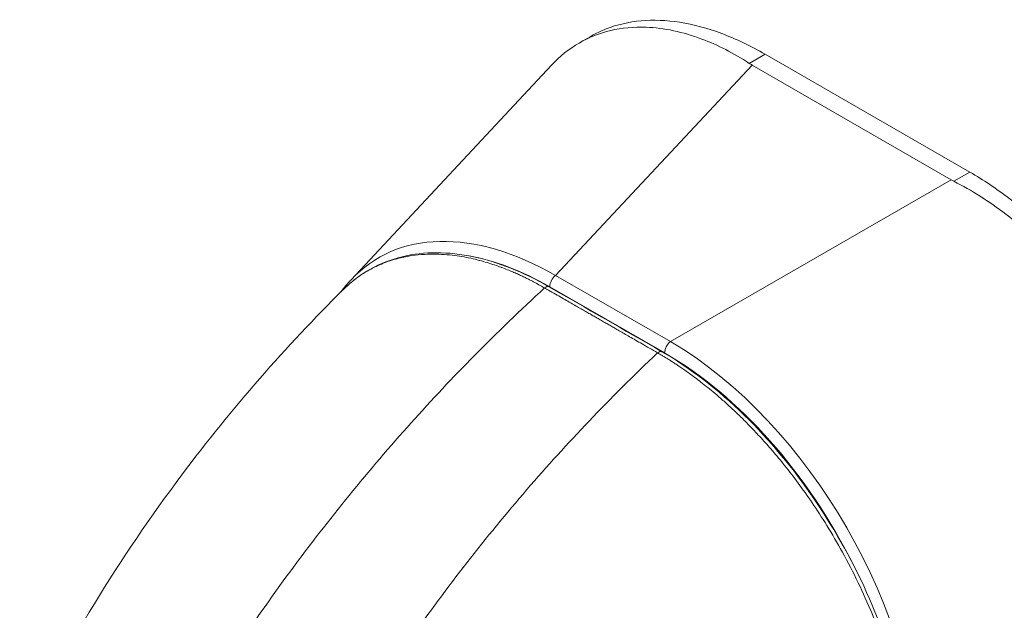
# Model space of a CAD drawing. Header units: inches. Extents: x 1 to 178, y 1 to 113.
# Tile 63 of 66: x 165.97 to 167.92, y 86.45 to 87.62. Entities that reach past the tile are written whole.
import ezdxf

# ---------------------------------------------------------------- set-up
doc = ezdxf.new("R2010")
doc.units = ezdxf.units.IN
doc.header["$LTSCALE"] = 10.666667
doc.header["$MEASUREMENT"] = 0
doc.layers.add('Visible (ANSI)', color=7, linetype='Continuous', lineweight=13)
doc.layers.add('Visible Narrow (ANSI)', color=7, linetype='Continuous', lineweight=18)

msp = doc.modelspace()

# ---------------------------------------------------------------- linework, layer by layer
at = {"layer": 'Visible (ANSI)'}
for p, q in [((167.0804, 87.5742), (167.1027, 87.5871)), ((167.8529, 87.3185), (167.448, 87.5517)), ((166.6286, 87.1057), (167.0254, 87.5303)), ((167.8158, 87.3035), (167.4219, 87.5303))]:
    msp.add_line(p, q, dxfattribs=at)
for centre, major_axis, ratio, start_param, end_param in [((167.5132, 87.5829), (0.129, 0), 0.575862, 3.865727, 3.92681), ((167.907, 87.3561), (0.129, 0), 0.575862, 3.927172, 3.988255), ((167.0506, 86.5194), (-0.3689, 0.629), 0.561816, 0.165398, 0.165399)]:
    msp.add_ellipse(centre, major_axis=major_axis, ratio=ratio, start_param=start_param, end_param=end_param, dxfattribs=at)
for points, knots in [([(167.1027, 87.5871), (167.1125, 87.5927), (167.1435, 87.6076), (167.2013, 87.621), (167.2787, 87.618), (167.3618, 87.5956), (167.4193, 87.5682), (167.448, 87.5517)], [0.5012133, 0.5012133, 0.5012133, 0.5012133, 0.5552985, 0.6652244, 0.7756204, 0.8877415, 1, 1, 1, 1]), ([(167.4166, 87.5336), (167.3857, 87.5538), (167.3541, 87.5699), (167.285, 87.5959), (167.2478, 87.6038), (167.1636, 87.607), (167.1187, 87.5965), (167.0598, 87.5623), (167.0417, 87.5477), (167.0254, 87.5303)], [-2.743472, -2.743472, -2.743472, -2.743472, -2.38819, -2.38819, -1.960551, -1.960551, -1.371951, -1.371951, -1.070843, -1.070843, -1.070843, -1.070843]), ([(167.8529, 87.3185), (167.8793, 87.3033), (167.9296, 87.2698), (168.0006, 87.2096), (168.0647, 87.1437), (168.124, 87.0711), (168.1784, 86.9917), (168.2267, 86.9069), (168.2674, 86.8192), (168.2998, 86.7302), (168.3234, 86.6416), (168.3377, 86.5551), (168.3408, 86.5), (168.3408, 86.4734)], [0, 0, 0, 0, 0.103179, 0.19641, 0.284272, 0.371718, 0.461564, 0.551364, 0.640801, 0.730189, 0.82001, 0.909949, 1, 1, 1, 1]), ([(168.3094, 86.4553), (168.3115, 86.4946), (168.3097, 86.5358), (168.2978, 86.6282), (168.2862, 86.6798), (168.2471, 86.8034), (168.2155, 86.8747), (168.1374, 87.0101), (168.0914, 87.073), (168.0039, 87.1686), (167.9649, 87.2045), (167.8907, 87.2609), (167.8563, 87.2827), (167.8215, 87.3004)], [-2.744293, -2.744293, -2.744293, -2.744293, -2.388759, -2.388759, -1.963257, -1.963257, -1.372369, -1.372369, -0.781853, -0.781853, -0.353962, -0.353962, 0, 0, 0, 0]), ([(166.613, 87.0861), (166.6453, 87.1181), (166.6854, 87.1405), (166.773, 87.1619), (166.8213, 87.1617), (166.9193, 87.1409), (166.97, 87.1207), (167.0199, 87.092)], [0, 0, 0, 0, 0.569312, 0.569312, 1.123872, 1.123872, 1.659153, 1.659153, 1.659153, 1.659153]), ([(165.973, 86.1909), (166.0611, 86.3783), (166.1717, 86.5572), (166.3925, 86.8516), (166.5002, 86.9744), (166.613, 87.0862)], [0, 0, 0, 0, 1.57823, 1.57823, 2.85439, 2.85439, 2.85439, 2.85439]), ([(167.2436, 86.9635), (167.2988, 86.9318), (167.3547, 86.8887), (167.4565, 86.7892), (167.504, 86.7321), (167.5876, 86.6096), (167.6247, 86.5425), (167.6841, 86.4068), (167.707, 86.3365), (167.734, 86.2103), (167.7405, 86.1526), (167.7405, 86.0989)], [0, 0, 0, 0, 0.592247, 0.592247, 1.159351, 1.159351, 1.729215, 1.729215, 2.301381, 2.301381, 2.798391, 2.798391, 2.798391, 2.798391])]:
    msp.add_open_spline(points, degree=3, knots=knots, dxfattribs=at)
for points in [[(166.6087, 87.0819), (166.615, 87.0903), (166.6216, 87.0983), (166.6286, 87.1057)], [(166.6131, 87.0862), (166.6131, 87.0862), (166.6131, 87.0862), (166.6131, 87.0862)], [(167.0199, 87.092), (167.0945, 87.0492), (167.169, 87.0064), (167.2436, 86.9635)], [(166.9374, 86.6448), (166.9374, 86.6448), (166.9374, 86.6448), (166.9374, 86.6448)]]:
    msp.add_open_spline(points, degree=3, dxfattribs=at)
at = {"layer": 'Visible Narrow (ANSI)'}
for p, q in [((167.448, 87.5517), (167.4166, 87.5336)), ((167.0332, 87.1144), (167.4219, 87.5303)), ((167.8529, 87.3185), (167.8215, 87.3004)), ((167.2606, 86.9835), (167.8158, 87.3035)), ((167.2606, 86.9835), (167.0332, 87.1144)), ((167.2491, 86.961), (167.0217, 87.092))]:
    msp.add_line(p, q, dxfattribs=at)
for centre, major_axis, ratio, start_param, end_param in [((167.0506, 86.5194), (-0.3689, 0.629), 0.561816, 5.510319, 6.448584), ((167.0366, 86.5114), (-0.3544, 0.6153), 0.560917, 6.056113, 6.056126), ((167.0366, 86.5114), (-0.3544, 0.6153), 0.560917, 5.514689, 5.845182), ((167.0356, 87.1), (0.0098, 0.0171), 0.578093, 0.957997, 2.35426), ((167.014, 87.0818), (0.0059, 0.0102), 0.57881, 0, 1.078266), ((167.263, 86.969), (0.0098, 0.0171), 0.578093, 0.957997, 2.354261), ((167.2481, 86.4057), (-0.3536, 0.6141), 0.589343, 3.944109, 5.484747), ((167.2377, 86.9533), (0.0059, 0.0102), 0.578842, 0, 1.078239), ((167.2342, 86.3976), (-0.3438, 0.5971), 0.595796, 4.607925, 5.484765), ((167.1354, 85.9219), (-0.4028, 0.6994), 0.578093, 5.840237, 5.840239)]:
    msp.add_ellipse(centre, major_axis=major_axis, ratio=ratio, start_param=start_param, end_param=end_param, dxfattribs=at)
for points, knots in [([(167.0116, 87.0896), (167.0104, 87.0903), (167.009, 87.0911), (167.0076, 87.0919), (167.0062, 87.0927), (167.0046, 87.0936), (167.003, 87.0945), (167.003, 87.0945), (167.003, 87.0945), (167.0029, 87.0945), (167.0013, 87.0954), (166.9996, 87.0963), (166.9979, 87.0973), (166.9978, 87.0973), (166.9978, 87.0973), (166.9978, 87.0973), (166.996, 87.0983), (166.9942, 87.0993), (166.9923, 87.1003), (166.9923, 87.1003), (166.9922, 87.1003), (166.9922, 87.1003), (166.9903, 87.1013), (166.9883, 87.1024), (166.9863, 87.1034), (166.9863, 87.1034), (166.9863, 87.1034), (166.9863, 87.1034), (166.9842, 87.1045), (166.9822, 87.1055), (166.98, 87.1066), (166.98, 87.1066), (166.98, 87.1066), (166.98, 87.1066), (166.9778, 87.1077), (166.9756, 87.1088), (166.9733, 87.1099), (166.9733, 87.1099), (166.9733, 87.1099), (166.9732, 87.1099), (166.9709, 87.1111), (166.9685, 87.1122), (166.9659, 87.1134), (166.9659, 87.1134), (166.9659, 87.1134), (166.9659, 87.1135), (166.9633, 87.1147), (166.9606, 87.1159), (166.9577, 87.1172), (166.9577, 87.1172), (166.9577, 87.1172), (166.9576, 87.1172), (166.9548, 87.1185), (166.9517, 87.1198), (166.9484, 87.1212), (166.9484, 87.1212), (166.9484, 87.1213), (166.9484, 87.1213), (166.9451, 87.1227), (166.9416, 87.1241), (166.9379, 87.1256), (166.9379, 87.1256), (166.9379, 87.1256), (166.9378, 87.1256), (166.9341, 87.1271), (166.9301, 87.1287), (166.9259, 87.1302), (166.9259, 87.1302), (166.9259, 87.1302), (166.9258, 87.1303), (166.9216, 87.1318), (166.9172, 87.1334), (166.9125, 87.135), (166.9125, 87.135), (166.9125, 87.135), (166.9125, 87.135), (166.9078, 87.1366), (166.903, 87.1381), (166.8981, 87.1396), (166.898, 87.1396), (166.898, 87.1396), (166.898, 87.1396), (166.893, 87.1412), (166.8878, 87.1426), (166.8824, 87.144), (166.8824, 87.144), (166.8824, 87.1441), (166.8823, 87.1441), (166.877, 87.1455), (166.8714, 87.1468), (166.8657, 87.1481), (166.8657, 87.1481), (166.8656, 87.1481), (166.8656, 87.1481), (166.8598, 87.1493), (166.8539, 87.1505), (166.8477, 87.1516), (166.8477, 87.1516), (166.8477, 87.1516), (166.8476, 87.1516), (166.8415, 87.1526), (166.8351, 87.1535), (166.8284, 87.1543), (166.8284, 87.1543), (166.8284, 87.1543), (166.8284, 87.1543), (166.8217, 87.1551), (166.8148, 87.1557), (166.8077, 87.156), (166.8077, 87.156), (166.8077, 87.156), (166.8076, 87.156), (166.8005, 87.1564), (166.7931, 87.1566), (166.7854, 87.1564), (166.7854, 87.1564), (166.7854, 87.1564), (166.7854, 87.1564), (166.7777, 87.1563), (166.7698, 87.1558), (166.7616, 87.155), (166.7616, 87.155), (166.7615, 87.155), (166.7615, 87.155), (166.7533, 87.1542), (166.7448, 87.153), (166.7362, 87.1512), (166.7362, 87.1512), (166.7361, 87.1512), (166.7361, 87.1512), (166.7274, 87.1495), (166.7186, 87.1473), (166.7095, 87.1444), (166.7095, 87.1444), (166.7095, 87.1444), (166.7095, 87.1444), (166.7004, 87.1416), (166.6912, 87.1381), (166.6818, 87.1338), (166.6818, 87.1338), (166.6818, 87.1338), (166.6818, 87.1338), (166.6724, 87.1295), (166.6628, 87.1244), (166.6532, 87.1183), (166.6532, 87.1183), (166.6531, 87.1183), (166.6531, 87.1182), (166.6435, 87.1121), (166.6337, 87.1049), (166.624, 87.0964), (166.624, 87.0964), (166.624, 87.0964), (166.624, 87.0964), (166.6203, 87.0931), (166.6167, 87.0897), (166.6131, 87.0862)], [0, 0, 0, 0, 0.0266821, 0.0266821, 0.0266821, 0.0537236, 0.0537236, 0.0537236, 0.0540541, 0.0540541, 0.0540541, 0.0807638, 0.0807638, 0.0807638, 0.0810811, 0.0810811, 0.0810811, 0.1078045, 0.1078045, 0.1078045, 0.1081081, 0.1081081, 0.1081081, 0.1348444, 0.1348444, 0.1348444, 0.1351351, 0.1351351, 0.1351351, 0.1618839, 0.1618839, 0.1618839, 0.1621622, 0.1621622, 0.1621622, 0.1889244, 0.1889244, 0.1889244, 0.1891892, 0.1891892, 0.1891892, 0.2159652, 0.2159652, 0.2159652, 0.2162162, 0.2162162, 0.2162162, 0.243006, 0.243006, 0.243006, 0.2432432, 0.2432432, 0.2432432, 0.2700466, 0.2700466, 0.2700466, 0.2702703, 0.2702703, 0.2702703, 0.2970878, 0.2970878, 0.2970878, 0.2972973, 0.2972973, 0.2972973, 0.3241293, 0.3241293, 0.3241293, 0.3243243, 0.3243243, 0.3243243, 0.3511695, 0.3511695, 0.3511695, 0.3513514, 0.3513514, 0.3513514, 0.3782099, 0.3782099, 0.3782099, 0.3783784, 0.3783784, 0.3783784, 0.4052505, 0.4052505, 0.4052505, 0.4054054, 0.4054054, 0.4054054, 0.4322909, 0.4322909, 0.4322909, 0.4324324, 0.4324324, 0.4324324, 0.4593316, 0.4593316, 0.4593316, 0.4594595, 0.4594595, 0.4594595, 0.4863722, 0.4863722, 0.4863722, 0.4864865, 0.4864865, 0.4864865, 0.5134128, 0.5134128, 0.5134128, 0.5135135, 0.5135135, 0.5135135, 0.5404535, 0.5404535, 0.5404535, 0.5405405, 0.5405405, 0.5405405, 0.5674942, 0.5674942, 0.5674942, 0.5675676, 0.5675676, 0.5675676, 0.5945348, 0.5945348, 0.5945348, 0.5945946, 0.5945946, 0.5945946, 0.6215754, 0.6215754, 0.6215754, 0.6216216, 0.6216216, 0.6216216, 0.648616, 0.648616, 0.648616, 0.6486486, 0.6486486, 0.6486486, 0.6756567, 0.6756567, 0.6756567, 0.6756757, 0.6756757, 0.6756757, 0.7026974, 0.7026974, 0.7026974, 0.7027027, 0.7027027, 0.7027027, 0.7128981, 0.7128981, 0.7128981, 0.7128981]), ([(166.3162, 86.2419), (166.3451, 86.2898), (166.3759, 86.3382), (166.4084, 86.3868), (166.4409, 86.4354), (166.4752, 86.4842), (166.5113, 86.533), (166.5474, 86.5818), (166.5853, 86.6308), (166.6249, 86.6794), (166.6645, 86.7281), (166.7059, 86.7764), (166.7471, 86.8224), (166.7884, 86.8683), (166.8294, 86.912), (166.8732, 86.9563), (166.9169, 87.0006), (166.9634, 87.0455), (167.0116, 87.0896)], [0, 0, 0, 0, 0.166667, 0.166667, 0.166667, 0.333333, 0.333333, 0.333333, 0.5, 0.5, 0.5, 0.666667, 0.666667, 0.666667, 0.833333, 0.833333, 0.833333, 1, 1, 1, 1]), ([(167.2352, 86.9612), (167.2296, 86.9644), (167.2242, 86.9675), (167.2191, 86.9704), (167.214, 86.9734), (167.2092, 86.9761), (167.2046, 86.9788), (167.2, 86.9814), (167.1957, 86.9839), (167.1915, 86.9863), (167.1874, 86.9886), (167.1835, 86.9909), (167.1797, 86.993), (167.176, 86.9952), (167.1724, 86.9972), (167.169, 86.9992), (167.1656, 87.0012), (167.1624, 87.003), (167.1593, 87.0048), (167.1561, 87.0066), (167.1532, 87.0083), (167.1504, 87.0099), (167.1476, 87.0115), (167.1449, 87.013), (167.1423, 87.0145), (167.1397, 87.016), (167.1372, 87.0175), (167.1345, 87.019), (167.1318, 87.0206), (167.1291, 87.0221), (167.1262, 87.0238), (167.1233, 87.0255), (167.1202, 87.0272), (167.1174, 87.0289), (167.1146, 87.0305), (167.1119, 87.032), (167.1093, 87.0335), (167.1066, 87.035), (167.104, 87.0365), (167.1014, 87.0381), (167.0987, 87.0396), (167.0959, 87.0412), (167.093, 87.0429), (167.0901, 87.0445), (167.087, 87.0463), (167.0838, 87.0482), (167.0806, 87.05), (167.0773, 87.0519), (167.0739, 87.0538), (167.0704, 87.0558), (167.0669, 87.0579), (167.0632, 87.06), (167.0595, 87.0621), (167.0557, 87.0643), (167.0517, 87.0666), (167.0478, 87.0688), (167.0436, 87.0712), (167.0394, 87.0737), (167.0351, 87.0761), (167.0307, 87.0786), (167.0261, 87.0813), (167.0215, 87.0839), (167.0166, 87.0867), (167.0116, 87.0896)], [0, 0, 0, 0, 0.047619, 0.047619, 0.047619, 0.095238, 0.095238, 0.095238, 0.142857, 0.142857, 0.142857, 0.190476, 0.190476, 0.190476, 0.238095, 0.238095, 0.238095, 0.285714, 0.285714, 0.285714, 0.333333, 0.333333, 0.333333, 0.380952, 0.380952, 0.380952, 0.428571, 0.428571, 0.428571, 0.47619, 0.47619, 0.47619, 0.52381, 0.52381, 0.52381, 0.571429, 0.571429, 0.571429, 0.619048, 0.619048, 0.619048, 0.666667, 0.666667, 0.666667, 0.714286, 0.714286, 0.714286, 0.761905, 0.761905, 0.761905, 0.809524, 0.809524, 0.809524, 0.857143, 0.857143, 0.857143, 0.904762, 0.904762, 0.904762, 0.952381, 0.952381, 0.952381, 1, 1, 1, 1]), ([(166.561, 86.1013), (166.5884, 86.15), (166.6177, 86.1993), (166.6488, 86.2487), (166.6799, 86.2981), (166.7128, 86.3477), (166.7476, 86.3973), (166.7824, 86.4468), (166.8191, 86.4965), (166.8575, 86.5458), (166.896, 86.5951), (166.9362, 86.6441), (166.9764, 86.6907), (167.0166, 86.7372), (167.0568, 86.7814), (167.0996, 86.8263), (167.1424, 86.8711), (167.1879, 86.9165), (167.2352, 86.9612)], [0, 0, 0, 0, 0.166667, 0.166667, 0.166667, 0.333333, 0.333333, 0.333333, 0.5, 0.5, 0.5, 0.666667, 0.666667, 0.666667, 0.833333, 0.833333, 0.833333, 1, 1, 1, 1]), ([(167.7367, 86.0939), (167.7366, 86.1004), (167.7365, 86.1073), (167.7363, 86.1146), (167.736, 86.1218), (167.7356, 86.1295), (167.7351, 86.1377), (167.7345, 86.1458), (167.7338, 86.1545), (167.7329, 86.1636), (167.732, 86.1727), (167.7309, 86.1823), (167.7295, 86.1925), (167.7281, 86.2027), (167.7265, 86.2134), (167.7245, 86.2246), (167.7225, 86.2359), (167.7203, 86.2478), (167.7175, 86.2604), (167.7148, 86.273), (167.7117, 86.2863), (167.7081, 86.3003), (167.7045, 86.3143), (167.7004, 86.329), (167.6957, 86.3444), (167.691, 86.3598), (167.6856, 86.3759), (167.6796, 86.3929), (167.6735, 86.41), (167.6666, 86.4279), (167.6587, 86.447), (167.6508, 86.466), (167.6418, 86.4862), (167.632, 86.5066), (167.6221, 86.527), (167.6115, 86.5476), (167.601, 86.5667), (167.5905, 86.5857), (167.5802, 86.6032), (167.5701, 86.6195), (167.5601, 86.6357), (167.5504, 86.6506), (167.5409, 86.6646), (167.5314, 86.6786), (167.5221, 86.6916), (167.5131, 86.7037), (167.5041, 86.7159), (167.4953, 86.7272), (167.4869, 86.7377), (167.4784, 86.7483), (167.4703, 86.7581), (167.4625, 86.7672), (167.4546, 86.7764), (167.4471, 86.7849), (167.4398, 86.7928), (167.4325, 86.8008), (167.4256, 86.8082), (167.4188, 86.8151), (167.4121, 86.8221), (167.4056, 86.8286), (167.3994, 86.8347), (167.3931, 86.8408), (167.3871, 86.8465), (167.3813, 86.8519), (167.3755, 86.8573), (167.3699, 86.8624), (167.3645, 86.8672), (167.3591, 86.872), (167.3539, 86.8765), (167.3488, 86.8807), (167.3438, 86.885), (167.339, 86.889), (167.3343, 86.8927), (167.3297, 86.8965), (167.3252, 86.9), (167.3209, 86.9033), (167.3167, 86.9066), (167.3127, 86.9097), (167.3089, 86.9125), (167.3052, 86.9153), (167.3017, 86.9178), (167.2984, 86.9202), (167.2951, 86.9226), (167.292, 86.9248), (167.2891, 86.9268), (167.2862, 86.9289), (167.2835, 86.9308), (167.2809, 86.9325), (167.2783, 86.9343), (167.2759, 86.9359), (167.2735, 86.9375), (167.2712, 86.939), (167.2689, 86.9405), (167.2668, 86.9419), (167.2646, 86.9433), (167.2625, 86.9446), (167.2605, 86.9459), (167.2585, 86.9472), (167.2565, 86.9485), (167.2545, 86.9496), (167.2526, 86.9508), (167.2508, 86.952), (167.249, 86.9531), (167.2472, 86.9541), (167.2455, 86.9552), (167.2439, 86.9561), (167.2422, 86.9571), (167.2407, 86.958), (167.2393, 86.9588), (167.2378, 86.9597), (167.2365, 86.9604), (167.2352, 86.9612)], [0, 0, 0, 0, 0.027027, 0.027027, 0.027027, 0.054054, 0.054054, 0.054054, 0.081081, 0.081081, 0.081081, 0.108108, 0.108108, 0.108108, 0.135135, 0.135135, 0.135135, 0.162162, 0.162162, 0.162162, 0.189189, 0.189189, 0.189189, 0.216216, 0.216216, 0.216216, 0.243243, 0.243243, 0.243243, 0.27027, 0.27027, 0.27027, 0.297297, 0.297297, 0.297297, 0.324324, 0.324324, 0.324324, 0.351351, 0.351351, 0.351351, 0.378378, 0.378378, 0.378378, 0.405405, 0.405405, 0.405405, 0.432432, 0.432432, 0.432432, 0.459459, 0.459459, 0.459459, 0.486486, 0.486486, 0.486486, 0.513514, 0.513514, 0.513514, 0.540541, 0.540541, 0.540541, 0.567568, 0.567568, 0.567568, 0.594595, 0.594595, 0.594595, 0.621622, 0.621622, 0.621622, 0.648649, 0.648649, 0.648649, 0.675676, 0.675676, 0.675676, 0.702703, 0.702703, 0.702703, 0.72973, 0.72973, 0.72973, 0.756757, 0.756757, 0.756757, 0.783784, 0.783784, 0.783784, 0.810811, 0.810811, 0.810811, 0.837838, 0.837838, 0.837838, 0.864865, 0.864865, 0.864865, 0.891892, 0.891892, 0.891892, 0.918919, 0.918919, 0.918919, 0.945946, 0.945946, 0.945946, 0.972973, 0.972973, 0.972973, 1, 1, 1, 1])]:
    msp.add_open_spline(points, degree=3, knots=knots, dxfattribs=at)

doc.saveas('drawing.dxf')
